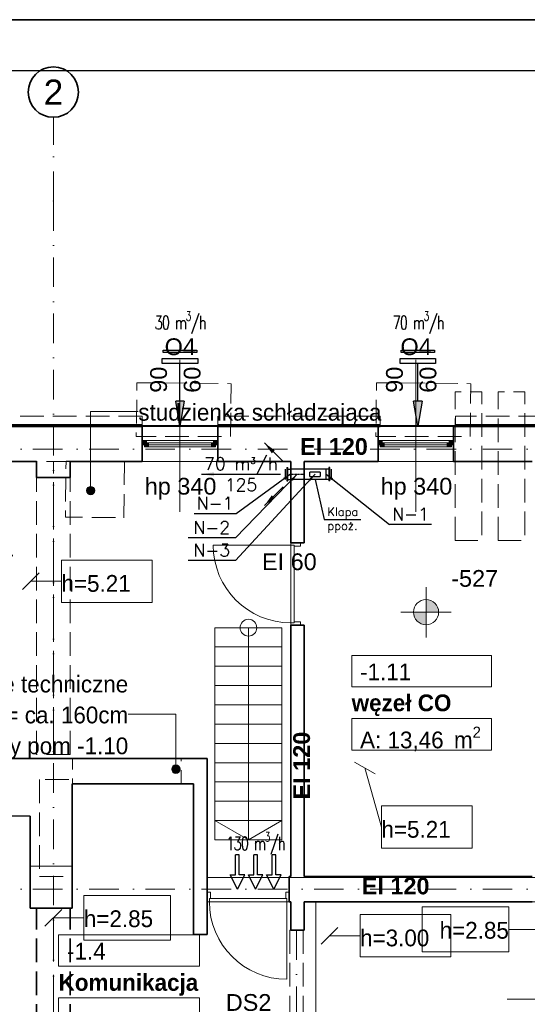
# Model space of a CAD drawing. Header units: millimetres. Extents: x -8078 to 234695, y -4319 to 602442.
# Tile 77 of 152: x 88460 to 94512, y 253239 to 264981. Entities that reach past the tile are written whole.
import ezdxf

# ---------------------------------------------------------------- set-up
doc = ezdxf.new("R2010")
doc.units = ezdxf.units.MM
doc.header["$MEASUREMENT"] = 0
for name, pattern in [('DASHDOT', [1, 0.5, -0.25, 0, -0.25]), ('Krawędzie ukryte', [3.912222, 2.822222, -1.09]), ('Kropki i Kreski', [6.702778, 3.527778, -1.763889, 0, -1.411111])]:
    doc.linetypes.add(name, pattern=pattern)
for name, color, linetype in [('!AERECO-NAW', 5, 'Continuous'), ('!AERECO-POMOC', 7, 'Continuous'), ('#IS_wentylacja_opisy_bud', 7, 'Continuous'), ('#nawietrzaki', 5, 'Continuous'), ('#podkład', 252, 'Continuous'), ('- A - ocieplenie', 7, 'Continuous'), ('- strefy pomieszczeń', 7, 'Continuous'), ('2D - Ogólne', 7, 'Continuous'), ('_TABELA', 7, 'Continuous'), ('Drzwi Archicad', 7, 'Continuous'), ('FLUID-N', 7, 'Continuous'), ('FLUID-N-150-ARRGR', 7, 'Continuous'), ('FLUID-N-150-NUM', 7, 'Continuous'), ('FLUID-N-SYM', 7, 'Continuous'), ('Konstrukcja - Belki', 7, 'Continuous'), ('Konstrukcja - Schody', 7, 'Continuous'), ('Konstrukcja - Siatka mod', 7, 'Continuous'), ('Konstrukcja - Stropy', 7, 'Continuous'), ('Konstrukcja - Ściany działowe', 7, 'Continuous'), ('Konstrukcja - Ściany nośne wew..P', 7, 'Continuous'), ('Konstrukcja - Ściany zewnętrzne', 7, 'Continuous'), ('Okna Archicada', 7, 'Continuous'), ('Opisy - Etykiety', 7, 'Continuous'), ('Opisy - Tekst', 7, 'Continuous'), ('Wymiarowanie - Poziomy', 7, 'Continuous'), ('z JAN', 7, 'Continuous'), ('Znaczniki drzwi Archicada', 7, 'Continuous'), ('Znaczniki okien Archicada', 7, 'Continuous')]:
    doc.layers.add(name, color=color, linetype=linetype)
doc.styles.add('FDBES', font='simplex.shx')
doc.styles.add('STYL_AUTOMATYCZNY_1', font='arial.ttf')
doc.styles.add('STYL_AUTOMATYCZNY_4', font='arial.ttf')
doc.styles.add('STYL_AUTOMATYCZNY_5', font='arial.ttf')
doc.styles.add('STYL_AUTOMATYCZNY_6', font='txt')
doc.styles.add('STYL_AUTOMATYCZNY_7', font='txt')
doc.styles.add('STYL_AUTOMATYCZNY_9', font='txt')
doc.dimstyles.new('FDBES', dxfattribs={"dimscale": 50, "dimtxt": 4, "dimasz": 2.5, "dimexe": 0.8, "dimexo": 2, "dimgap": 1, "dimtad": 1, "dimdsep": 46, "dimtxsty": 'FDBES', "dimcen": 2.5, "dimclrd": 4, "dimclre": 5, "dimadec": 0, "dimazin": 0, "dimtfac": 1, "dimtmove": 0, "dimatfit": 3, "dimfxl": 1, "dimarcsym": 0})

# ---------------------------------------------------------------- blocks, each defined once
blk = doc.blocks.new('dtrrtert')
at = {"color": 7}
for p, q in [((-495309391, -636075571), (-495309391, -636075334)), ((-495309346, -636075334), (-495309391, -636075334)), ((-495309346, -636075571), (-495309346, -636075334)), ((-495309174, -636075571), (-495309174, -636075334)), ((-495309129, -636075334), (-495309174, -636075334)), ((-495309129, -636075571), (-495309129, -636075334)), ((-495308956, -636075571), (-495308956, -636075334)), ((-495308911, -636075334), (-495308956, -636075334)), ((-495308911, -636075571), (-495308911, -636075334)), ((-495309369, -636075742), (-495309455, -636075571)), ((-495309455, -636075571), (-495309391, -636075571)), ((-495309369, -636075742), (-495309282, -636075571)), ((-495309282, -636075571), (-495309346, -636075571)), ((-495309151, -636075742), (-495309238, -636075571)), ((-495309238, -636075571), (-495309174, -636075571)), ((-495309151, -636075742), (-495309065, -636075571)), ((-495309065, -636075571), (-495309129, -636075571)), ((-495308934, -636075742), (-495309020, -636075571)), ((-495309020, -636075571), (-495308956, -636075571)), ((-495308934, -636075742), (-495308847, -636075571)), ((-495308847, -636075571), (-495308911, -636075571))]:
    blk.add_line(p, q, dxfattribs=at)
blk = doc.blocks.new('rttrrt')
at = {"layer": '!AERECO-POMOC'}
blk.add_hatch(color=256, dxfattribs=at).paths.add_polyline_path([(39033, 262692), (39083, 262392), (39133, 262692)])
at = {"layer": '!AERECO-NAW'}
for points in [[(39283, 263271), (38884, 263271), (38884, 263299), (39283, 263299)], [(38872, 263201), (39295, 263201), (39295, 263142), (38872, 263142)]]:
    blk.add_lwpolyline(points, close=True, dxfattribs=at)
at = {"layer": '!AERECO-POMOC'}
for p, q in [((39083, 262692), (39083, 263142)), ((39133, 262692), (39033, 262692)), ((39083, 262392), (39033, 262692)), ((39133, 262692), (39083, 262392))]:
    blk.add_line(p, q, dxfattribs=at)
blk = doc.blocks.new('SDFGHB')
at = {"linetype": 'Continuous', "lineweight": 13}
for points in [[(28863, 471044), (28867, 471024), (28877, 471008), (28894, 470997), (28913, 470994), (28932, 470997), (28948, 471008), (28959, 471024), (28963, 471044), (28959, 471063), (28948, 471079), (28932, 471090), (28913, 471094), (28894, 471090), (28877, 471079), (28867, 471063)], [(29880, 467722), (29883, 467703), (29894, 467687), (29910, 467676), (29930, 467672), (29949, 467676), (29965, 467687), (29976, 467703), (29980, 467722), (29976, 467741), (29965, 467757), (29949, 467768), (29930, 467772), (29910, 467768), (29894, 467757), (29883, 467741)]]:
    blk.add_hatch(color=252, dxfattribs=at).paths.add_polyline_path(points)
at = {"layer": 'Okna Archicada', "linetype": 'Continuous', "lineweight": 13}
for points in [[(29528, 471590), (29553, 471590), (29553, 471615), (29578, 471615), (29578, 471640), (29528, 471640)], [(29553, 471565), (29603, 471565), (29603, 471615), (29553, 471615)], [(30403, 471615), (30353, 471615), (30353, 471565), (30403, 471565)], [(30428, 471640), (30378, 471640), (30378, 471615), (30403, 471615), (30403, 471590), (30428, 471590)], [(32339, 471590), (32364, 471590), (32364, 471615), (32389, 471615), (32389, 471640), (32339, 471640)], [(32364, 471565), (32414, 471565), (32414, 471615), (32364, 471615)], [(33214, 471615), (33164, 471615), (33164, 471565), (33214, 471565)], [(33239, 471640), (33189, 471640), (33189, 471615), (33214, 471615), (33214, 471590), (33239, 471590)]]:
    blk.add_hatch(color=252, dxfattribs=at).paths.add_polyline_path(points)
at = {"layer": 'Wymiarowanie - Poziomy', "linetype": 'Continuous', "lineweight": 13}
for points in [[(32912, 469594), (33062, 469594), (33050, 469652), (33018, 469700), (32969, 469733), (32912, 469744)], [(32912, 469594), (32762, 469594), (32773, 469537), (32806, 469488), (32854, 469456), (32912, 469444)]]:
    blk.add_hatch(color=252, dxfattribs=at).paths.add_polyline_path(points)
at = {"layer": '- A - ocieplenie', "color": 252, "linetype": 'Krawędzie ukryte', "lineweight": 20, "ltscale": 100, "flags": 128}
for points in [[(29528, 471930), (27390, 471930)], [(29528, 471830), (29528, 471930)], [(32364, 471930), (30428, 471930)], [(30428, 471930), (30428, 471830)], [(32364, 471830), (32364, 471930)], [(35470, 471930), (33264, 471930)], [(33264, 471930), (33264, 471830)], [(27390, 471810), (29528, 471810)], [(30428, 471810), (32364, 471810)], [(33264, 471810), (35470, 471810)]]:
    blk.add_lwpolyline(points, dxfattribs=at)
at = {"layer": '- A - ocieplenie', "color": 252, "linetype": 'Continuous', "lineweight": 35, "ltscale": 100, "flags": 128}
for points in [[(29528, 471830), (27390, 471830)], [(27390, 471810), (29528, 471810)], [(32364, 471830), (30428, 471830)], [(30428, 471810), (32364, 471810)], [(35470, 471830), (33264, 471830)], [(33264, 471810), (35470, 471810)]]:
    blk.add_lwpolyline(points, dxfattribs=at)
at = {"layer": '- strefy pomieszczeń', "color": 252, "linetype": 'Continuous', "lineweight": 13, "ltscale": 100}
for p, q in [((32025, 469079), (33694, 469079)), ((32025, 468702), (32025, 469079)), ((33694, 469079), (33694, 468702)), ((33694, 468702), (32025, 468702)), ((32025, 468326), (33694, 468326)), ((32025, 467949), (32025, 468326)), ((33694, 468326), (33694, 467949)), ((33694, 467949), (32025, 467949)), ((28531, 465748), (30209, 465748)), ((28531, 465372), (28531, 465748)), ((30209, 465748), (30209, 465372)), ((30209, 465372), (28531, 465372)), ((28531, 464995), (30209, 464995)), ((28531, 464619), (28531, 464995)), ((30209, 464995), (30209, 464619))]:
    blk.add_line(p, q, dxfattribs=at)
at = {"color": 252, "linetype": 'Continuous', "lineweight": 13, "ltscale": 100}
for p, q in [((28913, 471094), (28913, 471988)), ((28913, 471988), (29481, 471988)), ((29930, 468379), (29361, 468379)), ((29930, 467772), (29930, 468379))]:
    blk.add_line(p, q, dxfattribs=at)
at = {"color": 252, "linetype": 'Continuous', "lineweight": 35, "ltscale": 100, "flags": 128}
for points in [[(31458, 470420), (31298, 470420)], [(31298, 469440), (31458, 469440)]]:
    blk.add_lwpolyline(points, dxfattribs=at)
at = {"color": 252, "linetype": 'Continuous', "lineweight": 13, "ltscale": 100}
for centre in [(28913, 471044), (29930, 467722)]:
    blk.add_circle(centre, 50, dxfattribs=at)
at = {"layer": '2D - Ogólne', "color": 252, "linetype": 'Krawędzie ukryte', "lineweight": 13, "ltscale": 100}
for p, q in [((28652, 467598), (28304, 467598)), ((28304, 467598), (28304, 466440)), ((28304, 466440), (28618, 466440))]:
    blk.add_line(p, q, dxfattribs=at)
at = {"layer": 'Drzwi Archicad', "color": 252, "linetype": 'Continuous', "lineweight": 13, "ltscale": 100}
for p, q in [((31413, 470420), (31298, 470420)), ((31298, 470420), (31298, 470392)), ((31413, 470380), (31413, 470420)), ((31298, 470392), (30374, 470392)), ((31298, 470392), (31338, 470392)), ((31298, 469468), (31298, 470392)), ((31298, 470392), (31338, 470392)), ((31338, 470392), (31338, 470380)), ((31338, 470392), (31338, 469468)), ((31338, 470380), (31413, 470380)), ((31338, 469468), (31298, 469468)), ((31298, 469468), (31298, 469440)), ((31338, 469468), (31298, 469468)), ((31413, 469480), (31338, 469480)), ((31338, 469480), (31338, 469468)), ((31413, 469440), (31413, 469480)), ((31298, 469440), (31413, 469440)), ((30301, 466140), (30301, 466255)), ((30301, 466255), (30341, 466255)), ((30341, 466180), (30329, 466180)), ((30329, 466180), (30329, 466140)), ((31253, 466180), (30329, 466180)), ((30329, 466180), (30329, 466140)), ((30341, 466255), (30341, 466180)), ((31241, 466180), (31241, 466255)), ((31241, 466255), (31281, 466255)), ((31253, 466180), (31241, 466180)), ((31253, 466140), (31253, 466180)), ((31253, 466140), (31253, 466180)), ((31281, 466255), (31281, 466140)), ((30329, 466140), (30301, 466140)), ((30329, 466140), (31253, 466140)), ((31253, 466140), (31253, 465216)), ((31281, 466140), (31253, 466140))]:
    blk.add_line(p, q, dxfattribs=at)
at = {"layer": 'Drzwi Archicad', "color": 252, "linetype": 'Continuous', "lineweight": 35, "ltscale": 100}
for p, q in [((31298, 470420), (31413, 470420)), ((31298, 470420), (31413, 470420)), ((31413, 470420), (31458, 470420)), ((31298, 469440), (31413, 469440)), ((31298, 469440), (31413, 469440)), ((31413, 469440), (31458, 469440)), ((30301, 466255), (30301, 466440)), ((31281, 466255), (31281, 466440)), ((30301, 466140), (30301, 466255)), ((30301, 466140), (30301, 466255)), ((31281, 466140), (31281, 466255)), ((31281, 466140), (31281, 466255)), ((30301, 465749), (30141, 465749))]:
    blk.add_line(p, q, dxfattribs=at)
at = {"layer": 'Drzwi Archicad', "color": 252, "linetype": 'Continuous', "lineweight": 13, "ltscale": 100}
for centre in [(31298, 470392), (31253, 466140)]:
    blk.add_arc(centre, 924, 180, 270, dxfattribs=at)
at = {"layer": 'Konstrukcja - Belki', "color": 252, "linetype": 'Krawędzie ukryte', "lineweight": 13, "ltscale": 100}
for p, q in [((28268, 467898), (28268, 471390)), ((28668, 471390), (28268, 471390)), ((28668, 467898), (28668, 471390)), ((28668, 467898), (28268, 467898)), ((31288, 465802), (31288, 463961)), ((31288, 465802), (31448, 465802)), ((31448, 465802), (31448, 463961))]:
    blk.add_line(p, q, dxfattribs=at)
at = {"layer": 'Konstrukcja - Belki', "color": 252, "linetype": 'Kropki i Kreski', "lineweight": 13, "ltscale": 100}
for p, q in [((28468, 467898), (28468, 471390)), ((28468, 464246), (28468, 466066)), ((31368, 465802), (31368, 463961))]:
    blk.add_line(p, q, dxfattribs=at)
at = {"layer": 'Konstrukcja - Belki', "color": 252, "linetype": 'Krawędzie ukryte', "lineweight": 35, "ltscale": 100}
for p, q in [((28268, 464246), (28268, 466066)), ((28668, 466066), (28268, 466066)), ((28668, 464246), (28668, 466066))]:
    blk.add_line(p, q, dxfattribs=at)
at = {"layer": 'Konstrukcja - Schody', "color": 252, "linetype": 'Continuous', "lineweight": 13, "ltscale": 100}
for p, q in [((30394, 469409), (30394, 466879)), ((31194, 469409), (30394, 469409)), ((31194, 469409), (30394, 469409)), ((30794, 469409), (30794, 466879)), ((31194, 469409), (31194, 466879)), ((31194, 469179), (30394, 469179)), ((31194, 468949), (30394, 468949)), ((31194, 468719), (30394, 468719)), ((31194, 468489), (30394, 468489)), ((31194, 468259), (30394, 468259)), ((31194, 468029), (30394, 468029)), ((31194, 467799), (30394, 467799)), ((31194, 467569), (30394, 467569)), ((31194, 467339), (30394, 467339)), ((31194, 467109), (30394, 467109)), ((30794, 466879), (30394, 467109)), ((30794, 466879), (31194, 467109)), ((31194, 466879), (30394, 466879)), ((31194, 466879), (30394, 466879))]:
    blk.add_line(p, q, dxfattribs=at)
blk.add_circle((30794, 469409), 100, dxfattribs=at)
at = {"layer": 'Konstrukcja - Siatka mod', "color": 252, "linetype": 'Kropki i Kreski', "lineweight": 13, "ltscale": 100}
for p, q in [((28468, 474496), (28468, 475496)), ((28468, 474496), (28468, 457532)), ((20180, 471540), (49625, 471540)), ((20180, 466290), (49625, 466290))]:
    blk.add_line(p, q, dxfattribs=at)
at = {"layer": 'Konstrukcja - Siatka mod', "color": 252, "linetype": 'Continuous', "lineweight": 35, "ltscale": 100}
blk.add_circle((28468, 475796), 300, dxfattribs=at)
at = {"layer": 'Konstrukcja - Siatka mod', "color": 252, "linetype": 'Kropki i Kreski', "lineweight": 13, "ltscale": 100}
blk.add_point((28468, 474496), dxfattribs=at)
blk.add_point((28468, 474496), dxfattribs=at)
at = {"layer": 'Konstrukcja - Stropy', "color": 252, "linetype": 'Continuous', "lineweight": 13, "ltscale": 100, "flags": 128}
for points in [[(40678, 471821), (20508, 471821), (20508, 466152), (22778, 466152), (22778, 463959), (31598, 463959), (31598, 466140), (40678, 466140)], [(22778, 458510), (34593, 458510), (34593, 463961), (37298, 463961), (37298, 458510), (49718, 458510), (49718, 471789), (40378, 471789), (40378, 466429), (30298, 466429), (30298, 467849), (22778, 467849)]]:
    blk.add_lwpolyline(points, close=True, dxfattribs=at)
at = {"layer": 'Konstrukcja - Ściany działowe', "color": 252, "linetype": 'Continuous', "lineweight": 35, "ltscale": 100}
blk.add_line((30301, 465749), (30141, 465749), dxfattribs=at)
at = {"layer": 'Konstrukcja - Ściany działowe', "color": 252, "linetype": 'Continuous', "lineweight": 35, "ltscale": 100, "flags": 128}
for points in [[(31298, 471390), (31298, 470420)], [(31458, 470420), (31458, 471390)], [(31298, 469440), (31298, 466440)], [(31458, 466440), (31458, 469440)], [(30141, 466440), (30141, 466140)], [(30141, 466140), (30141, 465749)], [(30301, 465749), (30301, 466140)], [(31298, 466140), (31298, 465802)], [(31458, 465802), (31458, 466140)], [(31298, 465802), (31458, 465802)]]:
    blk.add_lwpolyline(points, dxfattribs=at)
at = {"layer": 'Konstrukcja - Ściany nośne wew..P', "color": 252, "linetype": 'Continuous', "lineweight": 35, "ltscale": 100}
for p, q in [((30301, 466255), (30301, 466440)), ((31281, 466255), (31281, 466440)), ((30301, 466140), (30301, 466255)), ((31281, 466140), (31281, 466255))]:
    blk.add_line(p, q, dxfattribs=at)
at = {"layer": 'Konstrukcja - Ściany nośne wew..P', "color": 252, "linetype": 'Continuous', "lineweight": 35, "ltscale": 100, "flags": 128}
for points in [[(28268, 471390), (28268, 471199)], [(28668, 471199), (28668, 471390)], [(28268, 471199), (28668, 471199)], [(30301, 467849), (25598, 467849)], [(30301, 467849), (30301, 467549)], [(28692, 467162), (28694, 467549)], [(28694, 467549), (30141, 467549)], [(30141, 467549), (30141, 466440)], [(30301, 466440), (30301, 467549)], [(27742, 467164), (28192, 467163)], [(28192, 467163), (28192, 466066)], [(28692, 466066), (28692, 467162)], [(31298, 466440), (31281, 466440)], [(31598, 466440), (31458, 466440)], [(34178, 466440), (31598, 466440)], [(28192, 466066), (28692, 466066)], [(31281, 466140), (31298, 466140)], [(31458, 466140), (31598, 466140)], [(31598, 466140), (34178, 466140)]]:
    blk.add_lwpolyline(points, dxfattribs=at)
at = {"layer": 'Konstrukcja - Ściany zewnętrzne', "color": 252, "linetype": 'Continuous', "lineweight": 35, "ltscale": 100}
for p, q in [((29528, 471640), (29528, 471810)), ((30428, 471640), (30428, 471810)), ((32339, 471640), (32339, 471810)), ((33239, 471640), (33239, 471810)), ((29528, 471590), (29528, 471640)), ((29528, 471390), (29528, 471590)), ((30428, 471590), (30428, 471640)), ((30428, 471390), (30428, 471590)), ((32339, 471590), (32339, 471640)), ((32339, 471390), (32339, 471590)), ((33239, 471590), (33239, 471640)), ((33239, 471390), (33239, 471590))]:
    blk.add_line(p, q, dxfattribs=at)
at = {"layer": 'Konstrukcja - Ściany zewnętrzne', "color": 252, "linetype": 'Continuous', "lineweight": 35, "ltscale": 100, "flags": 128}
for points in [[(29528, 471810), (27390, 471810)], [(32339, 471810), (30428, 471810)], [(35456, 471810), (33239, 471810)], [(27390, 471390), (28268, 471390)], [(28668, 471390), (29528, 471390)], [(30428, 471390), (31298, 471390)], [(31458, 471390), (32339, 471390)], [(33239, 471390), (34178, 471390)]]:
    blk.add_lwpolyline(points, dxfattribs=at)
at = {"layer": 'Okna Archicada', "color": 252, "linetype": 'Continuous', "lineweight": 18, "ltscale": 100}
for p, q in [((29528, 471810), (30428, 471810)), ((32339, 471810), (33239, 471810)), ((30378, 471640), (29578, 471640)), ((33189, 471640), (32389, 471640)), ((29603, 471565), (30353, 471565)), ((32414, 471565), (33164, 471565)), ((29528, 471390), (30428, 471390)), ((32339, 471390), (33239, 471390))]:
    blk.add_line(p, q, dxfattribs=at)
at = {"layer": 'Okna Archicada', "color": 252, "linetype": 'Continuous', "lineweight": 35, "ltscale": 100}
for p, q in [((29528, 471640), (29528, 471810)), ((30428, 471640), (30428, 471810)), ((32339, 471640), (32339, 471810)), ((33239, 471640), (33239, 471810)), ((29528, 471590), (29528, 471640)), ((29528, 471590), (29528, 471640)), ((29528, 471390), (29528, 471590)), ((30428, 471590), (30428, 471640)), ((30428, 471590), (30428, 471640)), ((30428, 471390), (30428, 471590)), ((32339, 471590), (32339, 471640)), ((32339, 471590), (32339, 471640)), ((32339, 471390), (32339, 471590)), ((33239, 471590), (33239, 471640)), ((33239, 471590), (33239, 471640)), ((33239, 471390), (33239, 471590))]:
    blk.add_line(p, q, dxfattribs=at)
at = {"layer": 'Okna Archicada', "color": 252, "linetype": 'Continuous', "lineweight": 20, "ltscale": 100}
for p, q in [((29578, 471640), (29528, 471640)), ((29528, 471590), (29553, 471590)), ((29553, 471590), (29553, 471615)), ((29553, 471615), (29578, 471615)), ((29603, 471615), (29553, 471615)), ((29553, 471615), (29553, 471565)), ((29578, 471615), (29578, 471640)), ((29603, 471565), (29603, 471615)), ((30353, 471615), (29603, 471615)), ((29603, 471590), (30353, 471590)), ((30403, 471615), (30353, 471615)), ((30353, 471615), (30353, 471565)), ((30428, 471640), (30378, 471640)), ((30378, 471640), (30378, 471615)), ((30378, 471615), (30403, 471615)), ((30403, 471615), (30403, 471590)), ((30403, 471565), (30403, 471615)), ((30403, 471590), (30428, 471590)), ((32389, 471640), (32339, 471640)), ((32339, 471590), (32364, 471590)), ((32364, 471590), (32364, 471615)), ((32364, 471615), (32389, 471615)), ((32414, 471615), (32364, 471615)), ((32364, 471615), (32364, 471565)), ((32389, 471615), (32389, 471640)), ((32414, 471565), (32414, 471615)), ((33164, 471615), (32414, 471615)), ((32414, 471590), (33164, 471590)), ((33214, 471615), (33164, 471615)), ((33164, 471615), (33164, 471565)), ((33239, 471640), (33189, 471640)), ((33189, 471640), (33189, 471615)), ((33189, 471615), (33214, 471615)), ((33214, 471615), (33214, 471590)), ((33214, 471565), (33214, 471615)), ((33214, 471590), (33239, 471590)), ((29553, 471565), (29603, 471565)), ((29603, 471565), (30353, 471565)), ((30353, 471565), (30403, 471565)), ((32364, 471565), (32414, 471565)), ((32414, 471565), (33164, 471565)), ((33164, 471565), (33214, 471565))]:
    blk.add_line(p, q, dxfattribs=at)
at = {"layer": 'Opisy - Etykiety', "color": 252, "linetype": 'Continuous', "lineweight": 13, "ltscale": 100}
for p, q in [((29647, 470216), (28565, 470216)), ((28565, 470216), (28565, 469711)), ((29647, 469711), (29647, 470216)), ((28301, 470063), (28101, 469863)), ((28201, 469963), (28565, 469963)), ((28565, 469711), (29647, 469711)), ((32304, 467668), (32058, 467806)), ((32181, 467737), (32380, 467031)), ((33462, 467284), (32380, 467284)), ((32380, 467284), (32380, 466778)), ((33462, 466778), (33462, 467284)), ((32380, 466778), (33462, 466778)), ((33207, 465988), (32125, 465988)), ((32125, 465988), (32125, 465482)), ((33207, 465482), (33207, 465988)), ((31861, 465835), (31661, 465635)), ((31761, 465735), (32125, 465735)), ((32125, 465482), (33207, 465482))]:
    blk.add_line(p, q, dxfattribs=at)
at = {"layer": 'Opisy - Etykiety', "color": 252, "linetype": 'Continuous', "lineweight": 20, "ltscale": 100}
for p, q in [((29863, 466217), (28832, 466217)), ((28832, 466217), (28832, 465681)), ((29863, 465681), (29863, 466217)), ((33899, 466079), (32867, 466079)), ((32867, 466079), (32867, 465542)), ((33899, 465542), (33899, 466079)), ((28568, 466049), (28368, 465849)), ((28468, 465949), (28832, 465949)), ((34263, 465811), (33899, 465811)), ((28832, 465681), (29863, 465681)), ((32867, 465542), (33899, 465542))]:
    blk.add_line(p, q, dxfattribs=at)
at = {"layer": 'Wymiarowanie - Poziomy', "color": 252, "linetype": 'Continuous', "lineweight": 13, "ltscale": 100}
for p, q in [((32912, 469294), (32912, 469894)), ((32612, 469594), (33212, 469594))]:
    blk.add_line(p, q, dxfattribs=at)
blk.add_circle((32912, 469594), 150, dxfattribs=at)
at = {"layer": 'z JAN', "color": 252, "linetype": 'Krawędzie ukryte', "lineweight": 13, "ltscale": 100, "flags": 128}
for points in [[(30581, 471690), (30588, 472319), (29464, 472331), (29457, 471690)], [(33437, 471690), (33444, 472319), (32321, 472331), (32314, 471690)], [(33257, 470449), (33257, 472223), (33575, 472223), (33575, 470449)], [(33773, 470449), (33773, 472223), (34091, 472223), (34091, 470449)], [(29310, 470721), (29317, 471388), (28619, 471396), (28612, 470728)], [(28696, 467549), (29991, 467549), (29991, 467849), (28696, 467849)]]:
    blk.add_lwpolyline(points, close=True, dxfattribs=at)
at = {"layer": 'z JAN', "color": 252, "linetype": 'Continuous', "lineweight": 13, "ltscale": 100, "flags": 128}
blk.add_lwpolyline([(28192, 466066), (28692, 466066), (28692, 466566), (28192, 466566)], close=True, dxfattribs=at)
at = {"layer": 'Znaczniki drzwi Archicada', "color": 252, "linetype": 'Continuous', "lineweight": 13, "ltscale": 100}
blk.add_line((35641, 464980), (33878, 464980), dxfattribs=at)
at = {"layer": 'Znaczniki okien Archicada', "color": 252, "linetype": 'Continuous', "lineweight": 13, "ltscale": 100}
for p, q in [((29978, 472603), (29978, 470790)), ((32789, 472603), (32789, 470790))]:
    blk.add_line(p, q, dxfattribs=at)
at = {"layer": '- strefy pomieszczeń', "color": 252, "linetype": 'Continuous', "lineweight": 13, "char_height": 200, "attachment_point": 1}
for s, insert, style in [('\\A1;{\\pql;\\pt0,500;\\fGeneva CE|b1|i0|c0|p0;\\W1.000000;komunikacja\\fGeneva CE|b1|i0|c0|p0;\\W1.000000;\\A1{\\H.66x;\\S^  ;}\\fGeneva CE|b1|i0|c0|p0;\\W1.000000;\\fGeneva CE|b1|i0|c0|p0;\\W1.000000;\\A1{\\H.66x;\\S^  ;}}', (26364, 470458), 'STYL_AUTOMATYCZNY_9'), ('\\A1;{\\pql;\\pt0,500;\\fGeneva CE|b0|i0|c0|p0;\\W1.000000;-1.11\\fGeneva CE|b0|i0|c0|p0;\\W1.000000;\\A1{\\H.66x;\\S^  ;}\\fGeneva CE|b0|i0|c0|p0;\\W1.000000;\\fGeneva CE|b0|i0|c0|p0;\\W1.000000;\\A1{\\H.66x;\\S^  ;}}', (32125, 468982), 'STYL_AUTOMATYCZNY_6'), ('\\A1;{\\pql;\\pt0,500;\\fGeneva CE|b1|i0|c0|p0;\\W1.000000;węzeł CO\\fGeneva CE|b1|i0|c0|p0;\\W1.000000;\\A1{\\H.66x;\\S^  ;}\\fGeneva CE|b1|i0|c0|p0;\\W1.000000;\\fGeneva CE|b1|i0|c0|p0;\\W1.000000;\\A1{\\H.66x;\\S^  ;}}', (32025, 468613), 'STYL_AUTOMATYCZNY_9'), ('\\A1;{\\pql;\\pt0,500;\\fGeneva CE|b0|i0|c0|p0;\\W1.000000;A: 13,46\\fGeneva CE|b0|i0|c0|p0;\\W1.000000;\\A1{\\H.66x;\\S^  ;}\\fGeneva CE|b0|i0|c0|p0;\\W1.000000; m\\fGeneva CE|b0|i0|c0|p0;\\W1.000000;\\A1{\\H.66x;\\S2^  ;}}', (32125, 468229), 'STYL_AUTOMATYCZNY_6'), ('\\A1;{\\pql;\\pt0,500;\\fGeneva CE|b0|i0|c0|p0;\\W1.000000;-1.4\\fGeneva CE|b0|i0|c0|p0;\\W1.000000;\\A1{\\H.66x;\\S^  ;}\\fGeneva CE|b0|i0|c0|p0;\\W1.000000;\\fGeneva CE|b0|i0|c0|p0;\\W1.000000;\\A1{\\H.66x;\\S^  ;}}', (28631, 465651), 'STYL_AUTOMATYCZNY_6'), ('\\A1;{\\pql;\\pt0,500;\\fGeneva CE|b1|i0|c0|p0;\\W1.000000;Komunikacja\\fGeneva CE|b1|i0|c0|p0;\\W1.000000;\\A1{\\H.66x;\\S^  ;}\\fGeneva CE|b1|i0|c0|p0;\\W1.000000;\\fGeneva CE|b1|i0|c0|p0;\\W1.000000;\\A1{\\H.66x;\\S^  ;}}', (28531, 465279), 'STYL_AUTOMATYCZNY_9')]:
    blk.add_mtext(s, dxfattribs=dict(at, insert=insert, style=style))
at = {"color": 252, "linetype": 'Continuous', "lineweight": 15, "insert": (29481, 471948), "char_height": 200, "attachment_point": 4, "style": 'STYL_AUTOMATYCZNY_6'}
blk.add_mtext('\\A1;{\\pql;\\fGeneva CE|b0|i0|c0|p0;\\W1.000000;studzienka schładzająca}', dxfattribs=at)
at = {"color": 252, "linetype": 'Continuous', "lineweight": 20, "insert": (29361, 468338), "char_height": 200, "attachment_point": 6, "line_spacing_factor": 1.104894, "style": 'STYL_AUTOMATYCZNY_6'}
blk.add_mtext('\\A1;{\\pqr;\\fGeneva CE|b0|i0|c0|p0;\\W1.000000;pomieszczenie techniczne \\P\\pqr;\\fGeneva CE|b0|i0|c0|p0;\\W1.000000;H= ca. 160cm\\P\\pqr;\\fGeneva CE|b0|i0|c0|p0;\\W1.000000;dostęp od strony pom \\fGeneva CE|b0|i0|c0|p0;\\W1.000000;-\\fGeneva CE|b0|i0|c0|p0;\\W1.000000;1.1\\fGeneva CE|b0|i0|c0|p0;\\W1.000000;0}', dxfattribs=at)
at = {"layer": 'Konstrukcja - Siatka mod', "color": 252, "linetype": 'Continuous', "lineweight": 13, "insert": (28353, 475946), "char_height": 300, "attachment_point": 1, "style": 'STYL_AUTOMATYCZNY_1'}
blk.add_mtext('\\A1;{\\pql;\\pt0;\\fArial|b0|i0|c238|p0;\\W1.000000;2}', dxfattribs=at)
at = {"layer": 'Opisy - Etykiety', "color": 252, "linetype": 'Continuous', "lineweight": 13, "char_height": 200.01, "attachment_point": 4, "style": 'STYL_AUTOMATYCZNY_5'}
for s, insert in [('\\A1;{\\pql;\\fGeneva|b0|i0|c0|p0;\\W1.000000;h=\\fGeneva CE|b0|i0|c0|p0;\\H0.999967x;\\W1.000000;5.21}', (28565, 469936)), ('\\A1;{\\pql;\\fGeneva|b0|i0|c0|p0;\\W1.000000;h=\\fGeneva CE|b0|i0|c0|p0;\\H0.999967x;\\W1.000000;5.21}', (32380, 467003)), ('\\A1;{\\pql;\\fGeneva|b0|i0|c0|p0;\\W1.000000;h=\\fGeneva CE|b0|i0|c0|p0;\\H0.999967x;\\W1.000000;3.00}', (32125, 465708))]:
    blk.add_mtext(s, dxfattribs=dict(at, insert=insert))
at = {"layer": 'Opisy - Etykiety', "color": 252, "linetype": 'Continuous', "lineweight": 20, "char_height": 200, "style": 'STYL_AUTOMATYCZNY_5'}
for s, insert, attachment_point in [('\\A1;{\\pql;\\fGeneva|b0|i0|c0|p0;\\W1.000000;h=\\fGeneva CE|b0|i0|c0|p0;\\W1.000000;2.85}', (28832, 465937), 4), ('\\A1;{\\pqr;\\fGeneva|b0|i0|c0|p0;\\W1.000000;h=\\fGeneva CE|b0|i0|c0|p0;\\W1.000000;2.85}', (33899, 465799), 6)]:
    blk.add_mtext(s, dxfattribs=dict(at, insert=insert, attachment_point=attachment_point))
at = {"layer": 'Opisy - Tekst', "color": 252, "linetype": 'Continuous', "lineweight": 13, "char_height": 200, "attachment_point": 1, "style": 'STYL_AUTOMATYCZNY_7'}
for insert in [(31410, 471670), (32145, 466429)]:
    blk.add_mtext('\\A1;{\\pql;\\fHelvetica|b1|i0|c238|p0;\\W1.000000;EI 120}', dxfattribs=dict(at, insert=insert))
at = {"layer": 'Opisy - Tekst', "color": 252, "linetype": 'Continuous', "lineweight": 13, "insert": (31328, 467361), "char_height": 200, "attachment_point": 1, "rotation": 90, "style": 'STYL_AUTOMATYCZNY_7'}
blk.add_mtext('\\A1;{\\pql;\\fHelvetica|b1|i0|c238|p0;\\W1.000000;EI 120}', dxfattribs=at)
at = {"layer": 'Wymiarowanie - Poziomy', "color": 252, "linetype": 'Continuous', "lineweight": 13, "insert": (33212, 469894), "char_height": 200, "width": 548.97, "attachment_point": 7, "style": 'STYL_AUTOMATYCZNY_4'}
blk.add_mtext('\\A1;{\\pql;\\fArial|b0|i0|c238|p0;\\W1.000000;-527}', dxfattribs=at)
at = {"layer": 'Znaczniki drzwi Archicada', "color": 252, "linetype": 'Continuous', "lineweight": 35, "insert": (30956, 470093), "char_height": 200, "attachment_point": 7, "style": 'STYL_AUTOMATYCZNY_1'}
blk.add_mtext('\\A1;{\\pql;\\pt0;\\fArial|b0|i0|c238|p0;\\W1.000000;EI 60\\fArial|b0|i0|c238|p0;\\W1.000000;\\fArial|b0|i0|c238|p0;\\H0.666667x;\\W1.000000;\\fArial|b0|i0|c238|p0;\\H1.500000x;\\W1.000000;}', dxfattribs=at)
at = {"layer": 'Znaczniki drzwi Archicada', "color": 252, "linetype": 'Continuous', "lineweight": 35, "insert": (30524, 464837), "char_height": 200, "attachment_point": 7, "rotation": 360, "style": 'STYL_AUTOMATYCZNY_1'}
blk.add_mtext('\\A1;{\\pql;\\pt0;\\fArial|b0|i0|c238|p0;\\W1.000000;DS2\\fArial|b0|i0|c238|p0;\\W1.000000;\\fArial|b0|i0|c238|p0;\\W1.000000;\\fArial|b0|i0|c238|p0;\\W1.000000;}', dxfattribs=at)
at = {"layer": 'Znaczniki okien Archicada', "color": 252, "linetype": 'Continuous', "lineweight": 15, "char_height": 200, "attachment_point": 7, "rotation": 90, "style": 'STYL_AUTOMATYCZNY_1'}
for s, insert in [('\\A1;{\\pql;\\pt0;\\fArial|b0|i0|c238|p0;\\W1.000000;90\\fArial|b0|i0|c238|p0;\\W1.000000;\\A1{\\H.66x;\\S^  ;}\\fArial|b0|i0|c238|p0;\\W1.000000;\\fArial|b0|i0|c238|p0;\\W1.000000;}', (29881, 472211)), ('\\A1;{\\pql;\\pt0;\\fArial|b0|i0|c238|p0;\\W1.000000;60\\fArial|b0|i0|c238|p0;\\W1.000000;\\A1{\\H.66x;\\S^  ;}\\fArial|b0|i0|c238|p0;\\W1.000000;\\fArial|b0|i0|c238|p0;\\W1.000000;}', (30281, 472211)), ('\\A1;{\\pql;\\pt0;\\fArial|b0|i0|c238|p0;\\W1.000000;90\\fArial|b0|i0|c238|p0;\\W1.000000;\\A1{\\H.66x;\\S^  ;}\\fArial|b0|i0|c238|p0;\\W1.000000;\\fArial|b0|i0|c238|p0;\\W1.000000;}', (32693, 472211)), ('\\A1;{\\pql;\\pt0;\\fArial|b0|i0|c238|p0;\\W1.000000;60\\fArial|b0|i0|c238|p0;\\W1.000000;\\A1{\\H.66x;\\S^  ;}\\fArial|b0|i0|c238|p0;\\W1.000000;\\fArial|b0|i0|c238|p0;\\W1.000000;}', (33093, 472211))]:
    blk.add_mtext(s, dxfattribs=dict(at, insert=insert))
at = {"layer": 'Znaczniki okien Archicada', "color": 252, "linetype": 'Continuous', "lineweight": 15, "char_height": 200, "attachment_point": 7, "style": 'STYL_AUTOMATYCZNY_1'}
for s, insert in [('\\A1;{\\pql;\\pt0;\\fArial|b0|i0|c238|p0;\\W1.000000;O4\\fArial|b0|i0|c238|p0;\\W1.000000;\\fArial|b0|i0|c238|p0;\\W1.000000;\\fArial|b0|i0|c238|p0;\\W1.000000;}', (29795, 472657)), ('\\A1;{\\pql;\\pt0;\\fArial|b0|i0|c238|p0;\\W1.000000;O4\\fArial|b0|i0|c238|p0;\\W1.000000;\\fArial|b0|i0|c238|p0;\\W1.000000;\\fArial|b0|i0|c238|p0;\\W1.000000;}', (32607, 472657)), ('\\A1;{\\pql;\\pt0;\\fArial|b0|i0|c238|p0;\\W1.000000;hp 340\\fArial|b0|i0|c238|p0;\\W1.000000;\\A1{\\H.66x;\\S^  ;}\\fArial|b0|i0|c238|p0;\\W1.000000;\\fArial|b0|i0|c238|p0;\\W1.000000;}', (29558, 470936)), ('\\A1;{\\pql;\\pt0;\\fArial|b0|i0|c238|p0;\\W1.000000;hp 340\\fArial|b0|i0|c238|p0;\\W1.000000;\\A1{\\H.66x;\\S^  ;}\\fArial|b0|i0|c238|p0;\\W1.000000;\\fArial|b0|i0|c238|p0;\\W1.000000;}', (32370, 470936))]:
    blk.add_mtext(s, dxfattribs=dict(at, insert=insert))
blk = doc.blocks.new('*U92298')
at = {"color": 14, "linetype": 'Continuous', "lineweight": -2}
for p, q in [((-80, 62), (-80, 61)), ((-80, 61), (-80, 0)), ((-80, 0), (-80, -61)), ((80, 61), (80, 62)), ((80, 0), (80, 61)), ((80, -61), (80, 0)), ((-80, -61), (-80, -63)), ((80, -63), (80, -61))]:
    blk.add_line(p, q, dxfattribs=at)
at = {"color": 0, "linetype": 'ByBlock', "lineweight": -2}
for p, q in [((80, 62), (-80, 62)), ((80, -63), (-80, -63))]:
    blk.add_line(p, q, dxfattribs=at)
at = {"layer": 'FLUID-N-SYM', "color": 2, "linetype": 'DASHDOT', "lineweight": -3}
blk.add_line((-80, 0), (80, 0), dxfattribs=at)
blk = doc.blocks.new('*U92299')
at = {"color": 14, "linetype": 'Continuous', "lineweight": -2}
for p, q in [((-131, 62), (-131, 61)), ((-131, 61), (-131, 0)), ((-131, 0), (-131, -61)), ((131, 61), (131, 62)), ((131, 0), (131, 61)), ((131, -61), (131, 0)), ((-131, -61), (-131, -63)), ((131, -63), (131, -61))]:
    blk.add_line(p, q, dxfattribs=at)
at = {"color": 0, "linetype": 'ByBlock', "lineweight": -2}
for p, q in [((131, 62), (-131, 62)), ((62, 25), (-63, 25)), ((-63, -25), (-63, 25)), ((62, 25), (62, -25)), ((131, -63), (-131, -63)), ((-63, -25), (62, -25))]:
    blk.add_line(p, q, dxfattribs=at)
blk = doc.blocks.new('*U92300')
at = {"color": 0, "linetype": 'ByBlock', "lineweight": -2}
for p, q in [((0, 0, 45), (0, 80, 45)), ((0, 80, 35), (0, 0, 35)), ((0, 80, 45), (0, 80, 35)), ((0, 62, 35), (0, 62)), ((0, 0, 65), (0, 62, 65)), ((0, 0, 35), (0, -80, 35)), ((0, -80, 45), (0, 0, 45)), ((0, -63, 65), (0, 0, 65)), ((0, -63, 35), (0, -63)), ((0, -80, 45), (0, -80, 35))]:
    blk.add_line(p, q, dxfattribs=at)
at = {"color": 14, "linetype": 'Continuous', "lineweight": -2}
for p, q in [((0, 0), (0, 62)), ((0, -63), (0, 0))]:
    blk.add_line(p, q, dxfattribs=at)
blk = doc.blocks.new('*U92301')
at = {"color": 0, "linetype": 'ByBlock', "lineweight": -2}
for p, q in [((0, 80, 45), (0, 0, 45)), ((0, 0, 35), (0, 80, 35)), ((0, 80, 45), (0, 80, 35)), ((0, 62, 35), (0, 62)), ((0, 62, 65), (0, 0, 65)), ((0, -80, 35), (0, 0, 35)), ((0, 0, 45), (0, -80, 45)), ((0, 0, 65), (0, -62, 65)), ((0, -62, 35), (0, -62)), ((0, -80, 45), (0, -80, 35))]:
    blk.add_line(p, q, dxfattribs=at)
at = {"color": 14, "linetype": 'Continuous', "lineweight": -2}
for p, q in [((0, 62), (0, 0)), ((0, 0), (0, -62))]:
    blk.add_line(p, q, dxfattribs=at)
blk = doc.blocks.new('*U56502')
at = {"color": 7, "insert": (0, 471), "char_height": 150, "attachment_point": 5, "rotation": 270, "style": 'FDBES'}
blk.add_mtext('70 m{\\A2;\\H0.5x;3}/h\\P125', dxfattribs=at)
at = {"color": 5}
blk.add_leader([(0, 943), (0, 0)], dimstyle='FDBES', override={"dimscale": 60, "dimclrd": 5}, dxfattribs=at)
blk = doc.blocks.new('*U56503')
at = {"color": 5}
blk.add_leader([(-223, 223), (0, 0)], dimstyle='FDBES', override={"dimscale": 60, "dimclrd": 5}, dxfattribs=at)
blk = doc.blocks.new('*U56504')
at = {"color": 5}
blk.add_leader([(223, 223), (0, 0)], dimstyle='FDBES', override={"dimscale": 60, "dimclrd": 5}, dxfattribs=at)
blk = doc.blocks.new('*U56520')
at = {"color": 7}
blk.add_line((-651, -470), (-1150, -470), dxfattribs=at)
at = {"color": 0, "insert": (-900, -470), "char_height": 150, "attachment_point": 5, "style": 'FDBES'}
blk.add_mtext('N-1\\P ', dxfattribs=at)
at = {"color": 7}
blk.add_leader([(0, 0), (-651, -470)], dimstyle='FDBES', override={"dimscale": 37.5, "dimclrd": 7, "dimclre": 7}, dxfattribs=at)
blk = doc.blocks.new('*U56521')
at = {"color": 7}
blk.add_line((-739, -760), (-1302, -760), dxfattribs=at)
at = {"color": 0, "insert": (-1020, -760), "char_height": 150, "attachment_point": 5, "style": 'FDBES'}
blk.add_mtext('N-2\\P ', dxfattribs=at)
at = {"color": 7}
blk.add_leader([(0, 0), (-739, -760)], dimstyle='FDBES', override={"dimscale": 37.5, "dimclrd": 7, "dimclre": 7}, dxfattribs=at)
blk = doc.blocks.new('*U56522')
at = {"color": 7}
blk.add_line((-950, -1030), (-1513, -1030), dxfattribs=at)
at = {"color": 0, "insert": (-1231, -1030), "char_height": 150, "attachment_point": 5, "style": 'FDBES'}
blk.add_mtext('N-3\\P ', dxfattribs=at)
at = {"color": 7}
blk.add_leader([(0, 0), (-950, -1030)], dimstyle='FDBES', override={"dimscale": 37.5, "dimclrd": 7, "dimclre": 7}, dxfattribs=at)
blk = doc.blocks.new('*U56523')
at = {"color": 7}
blk.add_line((1257, -600), (758, -600), dxfattribs=at)
at = {"color": 0, "insert": (1008, -600), "char_height": 150, "attachment_point": 5, "style": 'FDBES'}
blk.add_mtext('N-1\\P ', dxfattribs=at)
at = {"color": 7}
blk.add_leader([(0, 0), (758, -600)], dimstyle='FDBES', override={"dimscale": 37.5, "dimclrd": 7, "dimclre": 7}, dxfattribs=at)

msp = doc.modelspace()

# ---------------------------------------------------------------- linework, layer by layer
at = {"color": 7, "lineweight": -2}
for p, q in [((91981, 259498), (92089, 259020)), ((92089, 259020), (92529, 259020))]:
    msp.add_line(p, q, dxfattribs=at)
at = {"layer": '_TABELA', "color": 7}
msp.add_lwpolyline([(70876, 264981), (112876, 264981), (70876, 264981), (70876, 235281), (112876, 235281), (112876, 264981)], dxfattribs=at)
msp.add_lwpolyline([(112276, 264371), (73376, 264371), (73376, 235891), (112276, 235891)], close=True, dxfattribs=at)

# ---------------------------------------------------------------- block references
at = {"layer": '#IS_wentylacja_opisy_bud', "color": 7, "transparency": 33554636, "rotation": 1.964899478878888e-08}
msp.add_blockref('dtrrtert', (495400424, 636330354), dxfattribs=at)
at = {"layer": '#nawietrzaki'}
for p in [(51287, -2260), (54124, -2260)]:
    msp.add_blockref('rttrrt', p, dxfattribs=at)
at = {"layer": '#podkład'}
msp.add_blockref('SDFGHB', (60393, -211679), dxfattribs=at)
at = {"layer": 'FLUID-N', "color": 1, "linetype": 'Continuous', "lineweight": -2, "extrusion": (-1, 2.44929e-16, 6.12323e-17), "rotation": 90.00000000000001}
msp.add_blockref('*U92301', (-259560, -503, -91690), dxfattribs=at)
at = {"layer": 'FLUID-N', "color": 1, "linetype": 'Continuous', "rotation": 360}
msp.add_blockref('*U92298', (91770, 259560, -502), dxfattribs=at)
at = {"layer": 'FLUID-N', "color": 1, "linetype": 'Continuous', "lineweight": -2}
msp.add_blockref('*U92299', (91981, 259560, -502), dxfattribs=at)
at = {"layer": 'FLUID-N', "color": 1, "linetype": 'Continuous', "lineweight": -2, "extrusion": (1, 0, 6.12323e-17), "rotation": 270}
msp.add_blockref('*U92300', (259560, -503, 92112), dxfattribs=at)
at = {"layer": 'FLUID-N-150-ARRGR', "color": 7, "lineweight": -2, "rotation": 90.00000000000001}
for name, p in [('*U56504', (91600, 259711, -502)), ('*U56502', (91570, 259560, -502)), ('*U56503', (91600, 259409, -502))]:
    msp.add_blockref(name, p, dxfattribs=at)
at = {"layer": 'FLUID-N-150-NUM', "linetype": 'ByBlock', "lineweight": -2}
for name, p in [('*U56521', (91770, 259560, -502)), ('*U56522', (91981, 259560, -502)), ('*U56520', (91690, 259560, -502)), ('*U56523', (92112, 259560, -502))]:
    msp.add_blockref(name, p, dxfattribs=at)

# ---------------------------------------------------------------- texts
at = {"layer": '#IS_wentylacja_opisy_bud', "color": 7, "lineweight": 35, "rotation": 0}
for s, insert, char_height, width, attachment_point in [('\\pxql;\\Fromans.shx;Klapa \\Pppo\\Fromans.shx|c238;ż.', (92129, 259163), 100, 1327, 1), ('\\pxqct3;\\Fromans.shx;\\T0.9;\\W0.7;\\A1;130 m{\\H0.7x;\\S3^ ;}/h', (91272, 255158), 160, 2356.92, 5)]:
    msp.add_mtext(s, dxfattribs=dict(at, insert=insert, char_height=char_height, width=width, attachment_point=attachment_point))
at = {"layer": '#nawietrzaki', "color": 7, "lineweight": 35, "char_height": 160, "width": 2356.92, "attachment_point": 5, "rotation": 0}
for s, insert in [('\\pxqct3;\\Fromans.shx;\\T0.9;\\W0.7;\\A1;30 m{\\H0.7x;\\S3^ ;}/h', (90373, 261369)), ('\\pxqct3;\\Fromans.shx;\\T0.9;\\W0.7;\\A1;70 m{\\H0.7x;\\S3^ ;}/h', (93210, 261369))]:
    msp.add_mtext(s, dxfattribs=dict(at, insert=insert))

doc.saveas('drawing.dxf')
